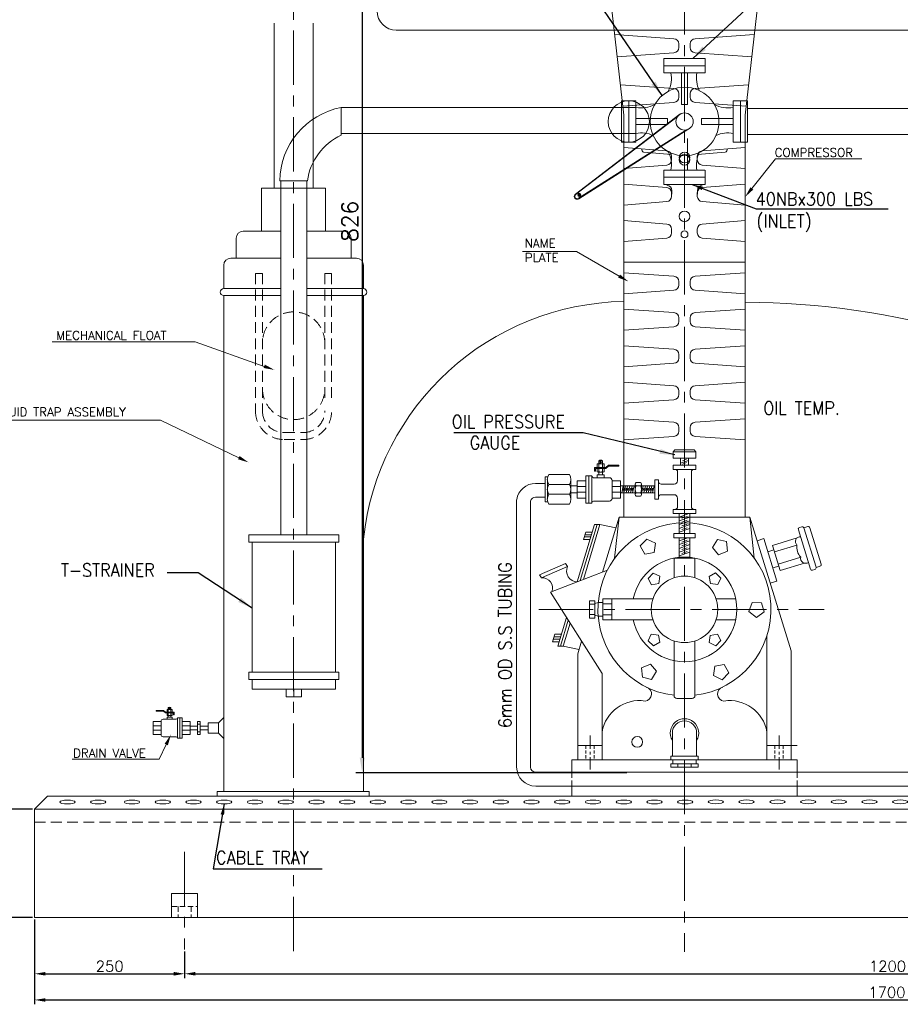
# Model space of a CAD drawing. Extents: x -365 to 4029, y -1522 to 1536.
# Tile 3 of 8: x 627 to 1644, y -198 to 938. Entities that reach past the tile are written whole.
import ezdxf

# ---------------------------------------------------------------- set-up
doc = ezdxf.new("R2010")
doc.units = 0
doc.header["$LTSCALE"] = 50
doc.header["$MEASUREMENT"] = 0
doc.header["$PDMODE"] = 35
doc.linetypes.add('CENTER', pattern=[2, 1.25, -0.25, 0.25, -0.25])
doc.linetypes.add('HIDDEN', pattern=[0.375, 0.25, -0.125])
doc.layers.get('0').update_dxf_attribs({"linetype": 'CONTINUOUS', "lineweight": 20})
doc.layers.get('DEFPOINTS').update_dxf_attribs({"linetype": 'CONTINUOUS', "lineweight": 20})
for name, color, linetype, lineweight in [('CEN', 8, 'CENTER', 18), ('DIM', 1, 'CONTINUOUS', 15), ('DWG', 2, 'CONTINUOUS', 20), ('TEXT', 3, 'CONTINUOUS', 18), ('THICK', 4, 'CONTINUOUS', 20)]:
    doc.layers.add(name, color=color, linetype=linetype, lineweight=lineweight)
doc.layers.add('HIDDEN', color=4, linetype='HIDDEN')
doc.styles.add('ROM', font='romans.shx')
doc.dimstyles.new('DIM', dxfattribs={"dimscale": 5, "dimtxt": 2.5, "dimasz": 2.5, "dimexe": 1, "dimexo": 0.5, "dimgap": 0.5, "dimtad": 1, "dimdec": 0, "dimzin": 0, "dimdsep": 46, "dimtxsty": 'ROM', "dimcen": 1, "dimadec": 0, "dimazin": 0, "dimtfac": 1, "dimtdec": 0, "dimtofl": 0, "dimtmove": 0, "dimatfit": 3, "dimfxl": 0, "dimtolj": 1, "dimtzin": 0, "dimarcsym": 0})

# ---------------------------------------------------------------- blocks, each defined once
blk = doc.blocks.new('*D2')
at = {"layer": 'DEFPOINTS', "color": 0}
for p in [(644.6, -98.1), (817.7, -135), (817.7, -163.2)]:
    blk.add_point(p, dxfattribs=at)
at = {"layer": 'DIM', "color": 0, "lineweight": -2}
for p, q in [((644.6, -100.6), (644.6, -168.2)), ((817.7, -137.5), (817.7, -168.2)), ((657.1, -163.2), (805.2, -163.2))]:
    blk.add_line(p, q, dxfattribs=at)
at = {"layer": 'DIM', "color": 0}
for points in [[(657.1, -161.1), (657.1, -165.3), (644.6, -163.2)], [(805.2, -161.1), (805.2, -165.3), (817.7, -163.2)]]:
    blk.add_solid(points, dxfattribs=at)
at = {"layer": 'DIM', "color": 0, "lineweight": 15, "insert": (731.2, -154.5), "char_height": 12.5, "attachment_point": 5, "style": 'ROM'}
blk.add_mtext('\\A1;250', dxfattribs=at)
blk = doc.blocks.new('*D3')
at = {"layer": 'DEFPOINTS', "color": 0}
for p in [(2337, -135), (817.7, -137.5), (2337, -163.2)]:
    blk.add_point(p, dxfattribs=at)
at = {"layer": 'DIM', "color": 0, "lineweight": -2}
for p, q in [((2337, -137.5), (2337, -168.2)), ((830.2, -163.2), (2324.5, -163.2))]:
    blk.add_line(p, q, dxfattribs=at)
at = {"layer": 'DIM', "color": 0}
for points in [[(830.2, -161.1), (830.2, -165.3), (817.7, -163.2)], [(2324.5, -161.1), (2324.5, -165.3), (2337, -163.2)]]:
    blk.add_solid(points, dxfattribs=at)
at = {"layer": 'DIM', "color": 0, "lineweight": 15, "insert": (1628.9, -154.5), "char_height": 12.5, "attachment_point": 5, "style": 'ROM'}
blk.add_mtext('\\A1;1200', dxfattribs=at)
blk = doc.blocks.new('*D5')
at = {"layer": 'DEFPOINTS', "color": 0}
for p in [(644.6, -98.1), (2611.8, -100.6), (2611.8, -193.4)]:
    blk.add_point(p, dxfattribs=at)
at = {"layer": 'DIM', "color": 0, "lineweight": -2}
for p, q in [((644.6, -100.6), (644.6, -198.4)), ((2611.8, -103.1), (2611.8, -198.4)), ((657.1, -193.4), (2599.3, -193.4))]:
    blk.add_line(p, q, dxfattribs=at)
at = {"layer": 'DIM', "color": 0}
for points in [[(657.1, -191.4), (657.1, -195.5), (644.6, -193.4)], [(2599.3, -191.4), (2599.3, -195.5), (2611.8, -193.4)]]:
    blk.add_solid(points, dxfattribs=at)
at = {"layer": 'DIM', "color": 0, "lineweight": 15, "insert": (1628.2, -184.7), "char_height": 12.5, "attachment_point": 5, "style": 'ROM'}
blk.add_mtext('\\A1;1700', dxfattribs=at)
blk = doc.blocks.new('*D6')
at = {"layer": 'DEFPOINTS', "color": 0}
for p in [(595.7, 26.9), (644.6, 26.9), (644.6, -98.1)]:
    blk.add_point(p, dxfattribs=at)
at = {"layer": 'DIM', "color": 0, "lineweight": -2}
for p, q in [((642.1, 26.9), (590.7, 26.9)), ((595.7, -85.6), (595.7, 14.4)), ((642.1, -98.1), (590.7, -98.1))]:
    blk.add_line(p, q, dxfattribs=at)
at = {"layer": 'DIM', "color": 0}
for points in [[(593.6, 14.4), (597.8, 14.4), (595.7, 26.9)], [(593.6, -85.6), (597.8, -85.6), (595.7, -98.1)]]:
    blk.add_solid(points, dxfattribs=at)
at = {"layer": 'DIM', "color": 0, "lineweight": 15, "insert": (586.9, -35.6), "char_height": 12.5, "attachment_point": 5, "rotation": 90, "style": 'ROM'}
blk.add_mtext('\\A1;125', dxfattribs=at)
blk = doc.blocks.new('*D9')
at = {"layer": 'DEFPOINTS', "color": 0}
for p in [(1431.2, 1341.9), (1022.7, 68.7), (1338.1, 68.7)]:
    blk.add_point(p, dxfattribs=at)
at = {"layer": 'DIM', "color": 0, "lineweight": -2}
for p, q in [((1421.2, 1341.9), (1015.2, 1341.9)), ((1022.7, 1324.4), (1022.7, 86.2)), ((1328.1, 68.7), (1015.2, 68.7))]:
    blk.add_line(p, q, dxfattribs=at)
at = {"layer": 'DIM', "color": 0}
for points in [[(1019.8, 1324.4), (1025.6, 1324.4), (1022.7, 1341.9)], [(1019.8, 86.2), (1025.6, 86.2), (1022.7, 68.7)]]:
    blk.add_solid(points, dxfattribs=at)
at = {"layer": 'DIM', "color": 0, "lineweight": 15, "insert": (1008.4, 705.3), "char_height": 18.5, "attachment_point": 5, "rotation": 90, "style": 'ROM'}
blk.add_mtext('\\A1;826', dxfattribs=at)

msp = doc.modelspace()

# ---------------------------------------------------------------- hatches: boundary and pattern name
at = {"layer": 'DIM', "lineweight": 15}
h = msp.add_hatch(color=256, dxfattribs=at)
edge = h.paths.add_edge_path()
edge.add_arc((1273.1, 735.9), 1.74, 0, 360)

# ---------------------------------------------------------------- linework, layer by layer
at = {"lineweight": 15}
msp.add_line((1464.6, 658.1), (1324.6, 658.1), dxfattribs=at)
for centre, radius, start, end in [((1394.6, 257.4), 99.9, 276.9006, 263.0994), ((1394.6, 114.8), 16.4, 328.6057, 211.3943)]:
    msp.add_arc(centre, radius, start, end, dxfattribs=at)
at = {"layer": 'CEN', "lineweight": 15}
for p, q in [((1394.6, 1383.5), (1394.6, -137.8)), ((943.5, 1225.5), (943.5, -143.1)), ((1226.6, 257.4), (1555.9, 257.4)), ((817.7, -22.3), (817.7, -135))]:
    msp.add_line(p, q, dxfattribs=at)
at = {"layer": 'CEN', "lineweight": 15, "ltscale": 0.25}
for p, q in [((1285.6, 111.9), (1285.6, 72.5)), ((1503.7, 111.9), (1503.7, 72.5))]:
    msp.add_line(p, q, dxfattribs=at)
at = {"layer": 'DIM', "lineweight": 15}
for p, q in [((1370.9, 876.6), (1370.9, 893.2)), ((1370.9, 893.2), (1418.5, 893.2)), ((1418.5, 893.2), (1418.5, 876.6)), ((1370.9, 884.9), (1418.5, 884.9)), ((1370.9, 876.6), (1418.5, 876.6)), ((1391.3, 876.6), (1391.3, 840.2)), ((1398.1, 840.2), (1398.1, 876.6)), ((1322, 796.7), (1322, 844.3)), ((1322, 844.3), (1338.6, 844.3)), ((1330.3, 796.7), (1330.3, 844.3)), ((1338.6, 796.7), (1338.6, 844.3)), ((1450.8, 796.7), (1450.8, 844.3)), ((1450.8, 844.3), (1467.4, 844.3)), ((1459.1, 796.7), (1459.1, 844.3)), ((1467.4, 796.7), (1467.4, 844.3)), ((1391.3, 840.2), (1398.1, 840.2)), ((1268.7, 736.6), (1389.3, 828.9)), ((1269, 736.2), (1386.3, 825.8)), ((1375.1, 824), (1338.6, 824)), ((1375.1, 817.1), (1375.1, 824)), ((1414.3, 824), (1450.8, 824)), ((1414.3, 817.1), (1414.3, 824)), ((1272.4, 731.9), (1396.8, 810.8)), ((1272.7, 731.4), (1399.7, 811.9)), ((1338.6, 817.1), (1375.1, 817.1)), ((1450.8, 817.1), (1414.3, 817.1)), ((1322, 796.7), (1338.6, 796.7)), ((1398.1, 800.9), (1398.1, 764.4)), ((1450.8, 796.7), (1467.4, 796.7)), ((1472.4, 743.3), (1499.5, 777.5)), ((1499.5, 777.5), (1599.2, 777.5)), ((1418.2, 764.4), (1370.6, 764.4)), ((1370.6, 764.4), (1370.9, 747.9)), ((1418.5, 747.9), (1418.5, 764.4)), ((1370.9, 756.1), (1418.5, 756.1)), ((1370.9, 747.9), (1418.5, 747.9)), ((1270.1, 670.3), (1207.7, 670.3)), ((1319.1, 642.1), (1270.1, 670.3)), ((829.7, 566.1), (665, 566.1)), ((909.6, 537.9), (829.7, 566.1)), ((789.7, 475.8), (591.8, 475.8)), ((880.2, 432.5), (789.7, 475.8)), ((1295.8, 429), (1299.8, 429)), ((1295.8, 425.4), (1295.8, 429)), ((1299.8, 425.4), (1299.8, 429)), ((1295.8, 412.6), (1295.8, 415.9)), ((1299.8, 412.6), (1299.8, 415.9)), ((798.9, 141.9), (798.9, 144.1)), ((801.9, 144.1), (798.9, 144.1)), ((801.9, 141.9), (801.9, 144.1)), ((798.9, 133), (798.9, 134.8)), ((801.9, 133), (801.9, 134.8)), ((796.5, 101.5), (788.5, 84.6)), ((788.5, 84.6), (688.1, 84.6))]:
    msp.add_line(p, q, dxfattribs=at)
for centre, radius in [((1394.7, 820.5), 39.6), ((1330.3, 820.5), 23.8), ((1394.7, 820.5), 9.93), ((1273.1, 735.9), 1.74)]:
    msp.add_circle(centre, radius, dxfattribs=at)
for centre, radius, start, end in [((1270.7, 734), 3.32, 127.3516, 307.3516), ((1270.7, 734), 2.72, 127.3516, 307.3516), ((1270.7, 734), 3.32, 7.1963, 69.4741), ((1297.8, 426.1), 3.51, 55.2475, 124.7525), ((800.4, 142), 2.63, 55.2475, 124.7525)]:
    msp.add_arc(centre, radius, start, end, dxfattribs=at)
for points in [[(1474, 742), (1470.7, 744.6), (1464.6, 733.5)], [(1320.2, 643.9), (1318.1, 640.3), (1330, 635.8)], [(910.3, 539.9), (908.9, 536), (921.4, 533.8)], [(881.1, 434.4), (879.4, 430.6), (891.5, 427.1)], [(794.7, 102.4), (798.4, 100.6), (801.9, 112.8)]]:
    msp.add_solid(points, dxfattribs=at)
at = {"layer": 'DWG', "lineweight": 15}
for p, q in [((1324.6, 827.7), (1294.4, 1094.6)), ((1464.6, 827.7), (1494.8, 1094.6)), ((921, 934.2), (921, 743.5)), ((966, 934.2), (966, 743.5)), ((1061.9, 925.9), (1834.4, 925.9)), ((1314.1, 920.8), (1382.4, 916.1)), ((1475.1, 920.8), (1406.9, 916.1)), ((1388, 910.1), (1388, 905.8)), ((1401.2, 910.1), (1401.2, 905.8)), ((1317, 895.3), (1382.4, 899.8)), ((1472.3, 895.3), (1406.9, 899.8)), ((1379, 876.6), (1409, 876.6)), ((1320.6, 863), (1382.4, 858.7)), ((1388, 852.7), (1388, 848.5)), ((1401.2, 852.7), (1401.2, 848.5)), ((1468.6, 863), (1406.9, 858.7)), ((1323.4, 838.4), (1382.4, 842.5)), ((1465.8, 838.4), (1406.9, 842.5)), ((1338.6, 836.8), (998.5, 836.8)), ((998.5, 836.8), (998.5, 804.7)), ((1795.2, 835.5), (1467.4, 835.5)), ((1324.6, 827.7), (1324.6, 363.9)), ((1464.6, 827.7), (1464.6, 363.9)), ((1338.6, 806.8), (998.5, 806.8)), ((1795.2, 805.5), (1467.4, 805.5)), ((1324.6, 790.5), (1374.2, 786.5)), ((1347.5, 785.2), (1379.5, 782.4)), ((1441.7, 785.2), (1409.7, 782.4)), ((1464.6, 790.5), (1415, 786.5)), ((1379.8, 780.5), (1379.8, 776.2)), ((1409.4, 780.5), (1409.4, 776.2)), ((1324.6, 766.3), (1374.2, 770.2)), ((1379, 764.4), (1409, 764.4)), ((1464.6, 766.3), (1415, 770.2)), ((927.5, 752), (959.5, 752)), ((928.7, 752), (928.7, 343.6)), ((958.7, 752), (958.7, 343.6)), ((906.6, 693.8), (906.6, 743.5)), ((906.6, 743.5), (980.3, 743.5)), ((980.3, 693.8), (980.3, 743.5)), ((1324.6, 748.3), (1374.2, 744.3)), ((1379.9, 740.9), (1379.9, 736.6)), ((1409.5, 740.9), (1409.5, 736.6)), ((1464.6, 748.3), (1415, 744.3)), ((1324.6, 724.1), (1374.2, 728.1)), ((1379.8, 738.3), (1379.8, 734.1)), ((1409.4, 738.3), (1409.4, 734.1)), ((1464.6, 724.1), (1415, 728.1)), ((1324.6, 706.1), (1374.2, 702.1)), ((1464.6, 706.1), (1415, 702.1)), ((928.7, 693.8), (885.2, 693.8)), ((1001.8, 693.8), (958.7, 693.8)), ((1379.8, 696.2), (1379.8, 691.9)), ((1409.4, 696.2), (1409.4, 691.9)), ((877.2, 662.8), (877.2, 685.8)), ((1009.8, 662.8), (1009.8, 685.8)), ((1324.6, 681.9), (1374.2, 685.9)), ((1464.6, 681.9), (1415, 685.9)), ((928.7, 662.8), (870.9, 662.8)), ((1016, 662.8), (958.7, 662.8)), ((862.9, 654.8), (862.9, 627.6)), ((1024, 654.8), (1024, 627.6)), ((1324.6, 646), (1382.4, 642)), ((1464.6, 646), (1406.9, 642)), ((928.7, 627.6), (862.9, 627.6)), ((1024, 627.6), (958.7, 627.6)), ((1324.6, 621.8), (1382.4, 625.8)), ((1388, 636), (1388, 631.8)), ((1401.2, 636), (1401.2, 631.8)), ((1464.6, 621.8), (1406.9, 625.8)), ((862.9, 619.6), (862.9, 47.3)), ((928.7, 619.6), (862.9, 619.6)), ((1024, 619.6), (958.7, 619.6)), ((1024, 619.6), (1024, 47.3)), ((1324.6, 603.8), (1382.4, 599.9)), ((1464.6, 603.8), (1406.9, 599.9)), ((1388, 593.9), (1388, 589.6)), ((1401.2, 593.9), (1401.2, 589.6)), ((1324.6, 579.6), (1382.4, 583.6)), ((1464.6, 579.6), (1406.9, 583.6)), ((1324.6, 561.7), (1382.4, 557.7)), ((1464.6, 561.7), (1406.9, 557.7)), ((1388, 551.7), (1388, 547.4)), ((1401.2, 551.7), (1401.2, 547.4)), ((1324.6, 537.5), (1382.4, 541.5)), ((1464.6, 537.5), (1406.9, 541.5)), ((1324.6, 519.5), (1382.4, 515.5)), ((1464.6, 519.5), (1406.9, 515.5)), ((1388, 509.5), (1388, 505.3)), ((1401.2, 509.5), (1401.2, 505.3)), ((1324.6, 495.3), (1382.4, 499.3)), ((1464.6, 495.3), (1406.9, 499.3)), ((1324.6, 477.3), (1382.4, 473.3)), ((1388, 467.4), (1388, 463.1)), ((1401.2, 467.4), (1401.2, 463.1)), ((1464.6, 477.3), (1406.9, 473.3)), ((1324.6, 453.1), (1382.4, 457.1)), ((1464.6, 453.1), (1406.9, 457.1)), ((1381.4, 439.3), (1383.5, 441.4)), ((1381.4, 439.3), (1407.8, 439.3)), ((1381.4, 431.8), (1381.4, 439.3)), ((1383.5, 441.4), (1405.7, 441.4)), ((1407.8, 439.3), (1405.7, 441.4)), ((1407.8, 431.8), (1407.8, 439.3)), ((1293.8, 425), (1293.8, 421.6)), ((1294.8, 425.4), (1300.8, 425.4)), ((1295.8, 421.6), (1295.8, 425)), ((1299.8, 421.6), (1299.8, 425)), ((1301.8, 425), (1301.8, 421.6)), ((1381.4, 431.8), (1407.8, 431.8)), ((1390, 423.8), (1390, 431.8)), ((1399.2, 423.8), (1399.2, 431.8)), ((1233.7, 381.5), (1233.7, 410.3)), ((1236.8, 410.3), (1233.7, 410.3)), ((1238.1, 413), (1261.7, 413)), ((1280.6, 411.7), (1280.6, 380.1)), ((1287.7, 411.7), (1280.6, 411.7)), ((1284.1, 411.7), (1284.1, 380.1)), ((1287.7, 411.7), (1287.7, 411.3)), ((1287.7, 380.4), (1287.7, 411.3)), ((1308, 409.3), (1289.7, 409.3)), ((1293.8, 419.7), (1293.8, 416.3)), ((1293.8, 409.3), (1293.8, 412.6)), ((1293.8, 412.6), (1301.8, 412.6)), ((1294.8, 415.9), (1300.8, 415.9)), ((1295.8, 416.3), (1295.8, 419.7)), ((1299.8, 416.3), (1299.8, 419.7)), ((1301.8, 419.7), (1301.8, 416.3)), ((1301.8, 409.3), (1301.8, 412.6)), ((1386.6, 416), (1386.6, 405.9)), ((1402.6, 416), (1402.6, 405.9)), ((1222.7, 402.8), (1233.7, 402.8)), ((1236.4, 384.5), (1236.4, 407.3)), ((1238.1, 401.6), (1261.7, 401.6)), ((1263.3, 384.5), (1263.3, 407.3)), ((1270.6, 399.9), (1263.3, 399.9)), ((1270.6, 385.9), (1270.6, 405.9)), ((1280.6, 405.9), (1270.6, 405.9)), ((1270.6, 399.2), (1280.6, 399.2)), ((1311, 406.3), (1311, 385.4)), ((1311, 405.9), (1320.7, 405.9)), ((1320.7, 399.2), (1311, 399.2)), ((1320.7, 385.9), (1320.7, 405.9)), ((1360.3, 399.9), (1320.7, 399.9)), ((1337.8, 401.9), (1337.8, 389.9)), ((1344, 403.9), (1338.7, 403.9)), ((1345, 401.9), (1345, 389.9)), ((1382.6, 401.9), (1367.6, 401.9)), ((1402.6, 405.9), (1402.6, 375.8)), ((1222.7, 386.8), (1233.7, 386.8)), ((1238.1, 390.2), (1261.7, 390.2)), ((1270.6, 391.9), (1263.3, 391.9)), ((1270.6, 392.6), (1280.6, 392.6)), ((1320.7, 392.6), (1311, 392.6)), ((1360.3, 391.9), (1320.7, 391.9)), ((1344, 387.9), (1338.7, 387.9)), ((1382.6, 389.8), (1367.6, 389.8)), ((1200.9, 384), (1200.9, 75.4)), ((1216.9, 382.4), (1216.9, 75.4)), ((1236.8, 381.5), (1233.7, 381.5)), ((1238.1, 378.8), (1261.7, 378.8)), ((1280.6, 385.9), (1270.6, 385.9)), ((1287.7, 380.1), (1280.6, 380.1)), ((1287.7, 380.1), (1287.7, 380.4)), ((1308, 382.4), (1289.7, 382.4)), ((1311, 385.9), (1320.7, 385.9)), ((1386.6, 385.8), (1386.6, 375.8)), ((1319.1, 363.9), (1300, 300.5)), ((1319.1, 363.9), (1314, 316.4)), ((1470.1, 363.9), (1319.1, 363.9)), ((1388.6, 368), (1388.6, 344.9)), ((1400.6, 368), (1400.6, 344.9)), ((1470.1, 363.9), (1517.6, 209.6)), ((1470.1, 363.9), (1475.2, 316.4)), ((1290.7, 355.4), (1270.7, 289.2)), ((1293.9, 355.4), (1274.3, 290.6)), ((1297, 355.4), (1277.9, 292)), ((1297, 355.4), (1290.7, 355.4)), ((1315.4, 351.5), (1297, 355.4)), ((1527.3, 351.9), (1530, 352.7)), ((1532.4, 351.5), (1536.9, 352.9)), ((1280.6, 346.7), (1277.9, 338)), ((1286.4, 341.1), (1278.9, 341.1)), ((1287.1, 343.6), (1279.6, 343.6)), ((1288.1, 346.7), (1280.6, 346.7)), ((1526, 349.4), (1540, 304)), ((1532.5, 351.4), (1546.5, 306)), ((1539.4, 351.6), (1552.3, 309.7)), ((895.8, 335.1), (991.7, 335.1)), ((895.8, 185), (895.8, 335.1)), ((991.7, 335.1), (991.7, 185)), ((1285.5, 338), (1277.9, 338)), ((1388.6, 340), (1388.6, 317.4)), ((1400.6, 340), (1400.6, 317.4)), ((1478.4, 336.7), (1486, 339.1)), ((1486, 339.1), (1501.2, 290)), ((1496.1, 331.3), (1524.6, 340.1)), ((1496.1, 331.3), (1505.1, 302.1)), ((1498.4, 323.7), (1524.4, 331.7)), ((1490.7, 323.9), (1497.7, 326)), ((1257.4, 310.3), (1227.4, 297.2)), ((1259.5, 306.9), (1229.5, 293.8)), ((1257.4, 310.3), (1259.5, 306.9)), ((1382.6, 293.8), (1382.6, 316.5)), ((1382.6, 316.5), (1406.6, 316.5)), ((1406.6, 293.8), (1406.6, 316.5)), ((1496.5, 305.2), (1503.5, 307.4)), ((1502.7, 309.7), (1528.7, 317.7)), ((1505.1, 302.1), (1533, 310.7)), ((1546.5, 305.9), (1551, 307.2)), ((1227.4, 297.2), (1229.5, 293.8)), ((1305.6, 302.7), (1239.9, 277.3)), ((1542.5, 302.7), (1545.2, 303.5)), ((1493.6, 287.7), (1501.2, 290)), ((1239.9, 277.3), (1299.5, 183.3)), ((1284.9, 267.3), (1284.9, 247.4)), ((1291.1, 267.3), (1284.9, 267.3)), ((1284.9, 263.4), (1291.1, 263.4)), ((1291.1, 267.3), (1291.1, 247.4)), ((1295, 265.2), (1291.1, 264)), ((1295, 265.2), (1300.4, 265.2)), ((1300.4, 269.4), (1358.2, 269.4)), ((1300.4, 269.4), (1300.4, 245.4)), ((1300.4, 263.8), (1310.6, 263.8)), ((1310.6, 269.4), (1310.6, 245.4)), ((1431, 269.4), (1453.8, 269.4)), ((1284.9, 251.3), (1291.1, 251.3)), ((1295, 249.6), (1291.1, 250.7)), ((1300.4, 251), (1310.6, 251)), ((1258.4, 248.2), (1248.4, 215)), ((1260.5, 244.8), (1251.5, 215)), ((1262.6, 241.5), (1254.7, 215)), ((1291.1, 247.4), (1284.9, 247.4)), ((1295, 249.6), (1300.4, 249.6)), ((1300.4, 245.4), (1358.2, 245.4)), ((1431, 245.4), (1453.8, 245.4)), ((1245, 228.8), (1242.4, 220.1)), ((1252.5, 228.8), (1245, 228.8)), ((1249.9, 220.1), (1242.4, 220.1)), ((1250.8, 223.2), (1243.3, 223.2)), ((1251.6, 225.7), (1244.1, 225.7)), ((1275.9, 220.6), (1271.6, 206.2)), ((1382.6, 220.9), (1382.6, 157.7)), ((1406.6, 220.9), (1406.6, 157.7)), ((1489.7, 226.7), (1489.7, 83.7)), ((1254.7, 215), (1248.4, 215)), ((1273.1, 211.1), (1254.7, 215)), ((1271.6, 206.2), (1271.6, 83.7)), ((1517.6, 209.6), (1517.6, 83.7)), ((1299.5, 183.3), (1299.5, 83.7)), ((895.8, 165.4), (895.8, 176.5)), ((991.7, 176.5), (991.7, 165.4)), ((991.7, 165.4), (895.8, 165.4)), ((943.7, 165.4), (943.7, 156.4)), ((1385.6, 154.7), (1403.6, 154.7)), ((797.4, 141.6), (797.4, 139)), ((797.4, 137.6), (797.4, 135.1)), ((802.7, 141.9), (798.2, 141.9)), ((798.9, 139), (798.9, 141.6)), ((798.9, 135.1), (798.9, 137.6)), ((801.9, 139), (801.9, 141.6)), ((801.9, 135.1), (801.9, 137.6)), ((803.4, 141.6), (803.4, 139)), ((803.4, 137.6), (803.4, 135.1)), ((781.3, 113), (781.3, 128)), ((790.5, 128), (781.3, 128)), ((790.5, 128.3), (790.5, 112.6)), ((792.8, 130.6), (808, 130.6)), ((797.4, 130.6), (797.4, 133)), ((803.4, 133), (797.4, 133)), ((802.7, 134.8), (798.2, 134.8)), ((803.4, 130.6), (803.4, 133)), ((809.5, 132.4), (809.5, 132.1)), ((809.5, 132.4), (814.9, 132.4)), ((809.5, 108.9), (809.5, 132.1)), ((812.2, 132.4), (812.2, 108.6)), ((814.9, 132.4), (814.9, 108.6)), ((814.9, 128), (824.1, 128)), ((824.1, 113), (824.1, 128)), ((832.5, 127.9), (832.5, 113)), ((835.8, 127.9), (832.5, 127.9)), ((835.8, 127.9), (835.8, 113)), ((844.9, 126.5), (844.9, 114.5)), ((856.9, 126.5), (844.9, 126.5)), ((856.9, 126.5), (862.9, 132.5)), ((856.9, 126.5), (856.9, 114.5)), ((781.3, 123), (790.5, 123)), ((781.3, 118), (790.5, 118)), ((824.1, 123), (814.9, 123)), ((824.1, 118), (814.9, 118)), ((832.5, 122.7), (824.1, 122.7)), ((832.5, 118.2), (824.1, 118.2)), ((835.8, 124.9), (832.5, 124.9)), ((835.8, 116), (832.5, 116)), ((844.9, 122.7), (835.8, 122.7)), ((844.9, 118.2), (835.8, 118.2)), ((856.9, 114.5), (844.9, 114.5)), ((856.9, 114.5), (862.9, 108.5)), ((1380.6, 88.1), (1380.6, 114.8)), ((1408.6, 88.1), (1408.6, 114.8)), ((790.5, 113), (781.3, 113)), ((792.8, 110.4), (808, 110.4)), ((809.5, 108.6), (809.5, 108.9)), ((809.5, 108.6), (814.9, 108.6)), ((814.9, 113), (824.1, 113)), ((835.8, 113), (832.5, 113)), ((1271.6, 100.3), (1299.5, 100.3)), ((1489.7, 100.3), (1524.6, 100.3)), ((1264.6, 83.7), (1524.6, 83.7)), ((1264.6, 83.7), (1264.6, 69.4)), ((1379, 88.1), (1410.2, 88.1)), ((1379, 88.1), (1379, 83.7)), ((1381.1, 83.7), (1381.1, 79.2)), ((1408.1, 83.7), (1408.1, 79.2)), ((1410.2, 88.1), (1410.2, 83.7)), ((1524.6, 83.7), (1524.6, 69.4)), ((1222.9, 69.4), (2460.9, 69.4)), ((1379, 79.2), (1410.2, 79.2)), ((1379, 79.2), (1379, 75.3)), ((1379, 75.3), (1410.2, 75.3)), ((1386.8, 79.2), (1386.8, 75.3)), ((1402.4, 79.2), (1402.4, 75.3)), ((1410.2, 79.2), (1410.2, 75.3)), ((855.2, 47.3), (1030.5, 47.3)), ((855.2, 47.3), (855.2, 41.9)), ((1030.5, 47.3), (1030.5, 41.9)), ((1222.9, 53.4), (2460.9, 53.4)), ((1264.6, 53.4), (1264.6, 41.9)), ((1524.6, 53.4), (1524.6, 41.9)), ((644.6, 26.9), (659.6, 41.9)), ((659.6, 41.9), (2569.7, 41.9)), ((644.6, 26.9), (644.6, -98.1)), ((644.6, 26.9), (2611.8, 26.9)), ((802.7, -70.6), (802.7, -98.1)), ((802.7, -70.6), (832.7, -70.6)), ((832.7, -70.6), (832.7, -98.1)), ((644.6, -98.1), (2611.8, -98.1))]:
    msp.add_line(p, q, dxfattribs=at)
for points in [[(1381.4, 423.8), (1407.8, 423.8), (1407.8, 419), (1381.4, 419)], [(1360.3, 384.6), (1360.3, 407.1), (1364.6, 407.1), (1364.6, 384.6)], [(1381.4, 372.8), (1407.8, 372.8), (1407.8, 368), (1381.4, 368)], [(892, 343.6), (995.5, 343.6), (995.5, 335.1), (892, 335.1)], [(1382.3, 344.9), (1406.9, 344.9), (1406.9, 340), (1382.3, 340)], [(1361.1, 333.9), (1351.2, 338.6), (1343.6, 330.7), (1348.8, 321), (1359.6, 323)], [(1444.1, 324.7), (1443.2, 335.6), (1432.6, 338.2), (1426.9, 328.8), (1434, 320.5)], [(1366, 295.7), (1358.4, 299.3), (1352.6, 293.2), (1356.6, 285.8), (1364.9, 287.3)], [(1432.9, 286), (1436.6, 293.6), (1430.5, 299.4), (1423.1, 295.4), (1424.6, 287.1)], [(1477.6, 248.2), (1486.6, 254.4), (1483.6, 264.9), (1472.6, 265.2), (1468.9, 254.9)], [(1356.3, 228.8), (1352.7, 221.2), (1358.7, 215.4), (1366.2, 219.4), (1364.6, 227.7)], [(1423.2, 219.1), (1430.8, 215.4), (1436.6, 221.5), (1432.6, 228.9), (1424.3, 227.4)], [(1345.1, 190.1), (1346, 179.2), (1356.6, 176.6), (1362.3, 185.9), (1355.3, 194.3)], [(1428.1, 180.9), (1438, 176.2), (1445.6, 184.1), (1440.4, 193.7), (1429.6, 191.7)], [(892, 185), (995.5, 185), (995.5, 176.5), (892, 176.5)], [(934.8, 165.4), (952.5, 165.4), (952.5, 156.4), (934.8, 156.4)]]:
    msp.add_lwpolyline(points, close=True, dxfattribs=at)
for centre, radius in [((1394.7, 778.9), 6.16), ((1394.6, 776.3), 6.16), ((1394.6, 711), 6.16), ((1394.6, 690.2), 4), ((1394.6, 257.4), 38.4), ((1340.1, 104.4), 6.18)]:
    msp.add_circle(centre, radius, dxfattribs=at)
for centre, radius, start, end in [((1061.9, 947.9), 22, 180, 270), ((1382, 910.1), 6, 360, 86.2934), ((1407.2, 910.1), 6, 93.7066, 180), ((1382, 905.8), 6, 273.7066, 0), ((1407.2, 905.8), 6, 180, 266.2934), ((1347.5, 870.4), 32.1, 332.1408, 11.2034), ((1440.5, 870.4), 32.1, 168.7966, 205.9642), ((1382, 852.7), 6, 360, 86.2934), ((1407.2, 852.7), 6, 93.7066, 180), ((1382, 848.5), 6, 273.7066, 0), ((1407.2, 848.5), 6, 180, 266.2934), ((1015.5, 750.4), 88.1, 101.1685, 178.9503), ((1344.8, 868.3), 32.1, 258.7966, 298.7859), ((1444.6, 868.3), 32.1, 241.2141, 281.2034), ((1344.8, 775.3), 32.1, 64.711, 101.2034), ((1444.6, 775.3), 32.1, 78.7966, 115.289), ((1026.3, 743.3), 67.4, 114.4003, 172.5818), ((1347.9, 787.8), 2.64, 157.8897, 260.5791), ((1373.8, 780.5), 6, 360, 86.2934), ((1347.5, 770.7), 32.1, 348.7966, 27.8592), ((1440.5, 770.7), 32.1, 154.0358, 191.2034), ((1415.4, 780.5), 6, 93.7066, 180), ((1441.3, 787.8), 2.64, 279.4209, 22.1103), ((1373.8, 776.2), 6, 273.7066, 0), ((1415.4, 776.2), 6, 180, 266.2934), ((1373.8, 738.3), 6, 360, 86.2934), ((1373.9, 740.9), 6, 360, 86.2934), ((1415.4, 738.3), 6, 93.7066, 180), ((1415.5, 740.9), 6, 93.7066, 180), ((1373.8, 734.1), 6, 273.7066, 0), ((1415.4, 734.1), 6, 180, 266.2934), ((885.2, 685.8), 8, 90, 180), ((1001.8, 685.8), 8, 0, 90), ((1373.8, 696.2), 6, 360, 86.2934), ((1415.4, 696.2), 6, 93.7066, 180), ((1373.8, 691.9), 6, 273.7066, 0), ((1415.4, 691.9), 6, 180, 266.2934), ((870.9, 654.8), 8, 90, 180), ((1016, 654.8), 8, 0, 90), ((1382, 636), 6, 360, 86.2934), ((1407.2, 636), 6, 93.7066, 180), ((862.9, 623.6), 4, 90, 270), ((1024, 623.6), 4, 270, 90), ((1382, 631.8), 6, 273.7066, 0), ((1407.2, 631.8), 6, 180, 266.2934), ((1329.5, 305.6), 307.2, 90.9095, 173.8934), ((1460.3, -311.6), 923.6, 57.9148, 89.7352), ((1382, 593.9), 6, 360, 86.2934), ((1407.2, 593.9), 6, 93.7066, 180), ((1382, 589.6), 6, 273.7066, 0), ((1407.2, 589.6), 6, 180, 266.2934), ((1382, 551.7), 6, 360, 86.2934), ((1407.2, 551.7), 6, 93.7066, 180), ((1382, 547.4), 6, 273.7066, 0), ((1407.2, 547.4), 6, 180, 266.2934), ((1382, 509.5), 6, 360, 86.2934), ((1407.2, 509.5), 6, 93.7066, 180), ((1382, 505.3), 6, 273.7066, 0), ((1407.2, 505.3), 6, 180, 266.2934), ((1382, 467.4), 6, 360, 86.2934), ((1407.2, 467.4), 6, 93.7066, 180), ((1382, 463.1), 6, 273.7066, 0), ((1407.2, 463.1), 6, 180, 266.2934), ((1294.8, 424), 1.4, 44.4206, 135.5794), ((1294.8, 422.5), 1.4, 224.4206, 315.5794), ((1297.8, 420.4), 4.96, 66.2528, 113.7898), ((1297.8, 426.1), 4.96, 246.2102, 293.7472), ((1300.8, 424), 1.4, 44.4206, 135.5794), ((1300.8, 422.5), 1.4, 224.4206, 315.5794), ((1246.9, 407.3), 10.6, 147.256, 212.744), ((1252.8, 407.3), 10.6, 327.256, 32.744), ((1289.7, 411.3), 2, 180, 270), ((1294.8, 418.7), 1.4, 44.4206, 135.5794), ((1294.8, 417.3), 1.4, 224.4206, 315.5794), ((1297.8, 415.2), 4.96, 66.2528, 113.7898), ((1297.8, 420.9), 4.96, 246.2102, 293.7472), ((1300.8, 418.7), 1.4, 44.4206, 135.5794), ((1300.8, 417.3), 1.4, 224.4206, 315.5794), ((1308, 406.3), 3, 0, 90), ((1383.6, 416), 3, 0, 90), ((1405.6, 416), 3, 90, 180), ((1222.7, 380.8), 22, 90, 171.5158), ((1246.9, 395.9), 10.6, 147.256, 212.744), ((1252.8, 395.9), 10.6, 327.256, 32.744), ((1340.3, 401.9), 2.54, 128.0364, 231.9636), ((1346.5, 395.9), 8.7, 152.6113, 207.3887), ((1342.5, 401.9), 2.54, 308.0364, 51.9636), ((1336.3, 395.9), 8.7, 332.6113, 27.3887), ((1367.6, 404.9), 3, 180, 270), ((1382.6, 405.9), 4, 270, 0), ((1222.7, 380.8), 6, 90, 163.7141), ((1246.9, 384.5), 10.6, 147.256, 212.744), ((1252.8, 384.5), 10.6, 327.256, 32.744), ((1340.3, 389.9), 2.54, 128.0364, 231.9636), ((1342.5, 389.9), 2.54, 308.0364, 51.9636), ((1367.6, 386.8), 3, 90, 180), ((1382.6, 385.8), 4, 0, 90), ((1289.7, 380.4), 2, 90, 180), ((1308, 385.4), 3, 270, 0), ((1383.6, 375.8), 3, 270, 0), ((1405.6, 375.8), 3, 180, 270), ((1530.6, 350.8), 2, 17.1412, 107.1412), ((1537.5, 351), 2, 17.1412, 107.1412), ((1528.1, 335.8), 5.52, 85.4892, 228.0606), ((1527.9, 350), 2, 107.1412, 197.1412), ((1540.7, 329.1), 16.5, 170.8842, 223.3981), ((1271.2, 301.9), 12.7, 156.9517, 267.7333), ((1394.6, 257.4), 60.4, 191.4662, 168.5338), ((1534.5, 316.5), 5.92, 167.7385, 302.8763), ((1550.4, 309.1), 2, 287.1412, 17.1412), ((1541.9, 304.6), 2, 197.1412, 287.1412), ((1544.6, 305.4), 2, 287.1412, 17.1412), ((1230.7, 282.2), 11.6, 337.8699, 95.7382), ((1348.4, 159.8), 8.27, 275.0611, 75.3155), ((1440.9, 159.8), 8.27, 104.6845, 264.9389), ((1342.4, 108.6), 43.5, 81.1198, 170.3143), ((1385.6, 157.7), 3, 180, 270), ((1403.6, 157.7), 3, 270, 360), ((1446.8, 108.6), 43.5, 9.6857, 98.8802), ((798.2, 140.8), 1.05, 44.4206, 135.5794), ((798.2, 139.8), 1.05, 224.4206, 315.5794), ((798.2, 136.9), 1.05, 44.4206, 135.5794), ((800.4, 138.2), 3.72, 66.2102, 113.7472), ((800.4, 142.4), 3.72, 246.2528, 293.7898), ((800.4, 134.2), 3.72, 66.2102, 113.7472), ((802.7, 140.8), 1.05, 44.4206, 135.5794), ((802.7, 139.8), 1.05, 224.4206, 315.5794), ((802.7, 136.9), 1.05, 44.4206, 135.5794), ((792.8, 128.3), 2.25, 90, 180), ((798.2, 135.8), 1.05, 224.4206, 315.5794), ((800.4, 138.5), 3.72, 246.2528, 293.7898), ((802.7, 135.8), 1.05, 224.4206, 315.5794), ((808, 132.1), 1.5, 270, 0), ((1394.6, 114.8), 14, 0, 180), ((792.8, 112.6), 2.25, 180, 270), ((808, 108.9), 1.5, 360, 90), ((1222.9, 75.4), 22, 180, 270), ((1222.9, 75.4), 6, 180, 270)]:
    msp.add_arc(centre, radius, start, end, dxfattribs=at)
at = {"layer": 'HIDDEN', "lineweight": 15}
for p, q in [((899.5, 645.2), (899.5, 486.4)), ((899.5, 645.2), (907.5, 645.2)), ((907.5, 645.2), (907.5, 486.4)), ((979.4, 645.2), (979.4, 497.4)), ((987.4, 645.2), (979.4, 645.2)), ((987.4, 645.2), (987.4, 497.4)), ((932.5, 461.4), (954.4, 461.4)), ((932.5, 453.4), (954.4, 453.4))]:
    msp.add_line(p, q, dxfattribs=at)
at = {"layer": 'HIDDEN', "lineweight": 15, "ltscale": 0.3}
for p, q in [((1280.7, 100.3), (1280.7, 83.7)), ((1290.4, 100.3), (1290.4, 83.7)), ((1498.8, 100.3), (1498.8, 83.7)), ((1508.5, 100.3), (1508.5, 83.7))]:
    msp.add_line(p, q, dxfattribs=at)
at = {"layer": 'HIDDEN', "color": 2, "lineweight": 15, "ltscale": 0.5}
for p, q in [((1264.6, 69.4), (1264.6, 53.4)), ((1524.6, 69.4), (1524.6, 53.4))]:
    msp.add_line(p, q, dxfattribs=at)
at = {"layer": 'HIDDEN', "color": 2, "lineweight": 15}
msp.add_line((644.6, 11.9), (2611.8, 11.9), dxfattribs=at)
at = {"layer": 'HIDDEN', "lineweight": 15, "ltscale": 0.5}
for p, q in [((802.7, -85.6), (832.7, -85.6)), ((810.2, -85.6), (810.2, -98.1)), ((825.2, -85.6), (825.2, -98.1))]:
    msp.add_line(p, q, dxfattribs=at)
at = {"layer": 'HIDDEN', "lineweight": 15}
for centre, radius, start, end in [((943.5, 564.8), 36, 0, 180), ((943.5, 512.4), 36, 180, 0), ((932.5, 486.4), 33, 180, 270), ((932.5, 486.4), 25, 180, 270), ((954.4, 486.4), 33, 270, 0), ((954.4, 486.4), 25, 270, 0)]:
    msp.add_arc(centre, radius, start, end, dxfattribs=at)
at = {"layer": 'THICK', "lineweight": 15}
for p, q in [((1290.9, 421.1), (1304, 421.1)), ((1290.9, 421.1), (1290.9, 417.1)), ((1295.8, 427.5), (1299.8, 428.7)), ((1295.8, 426.1), (1299.8, 427.3)), ((1297.3, 428.6), (1298.2, 428.9)), ((1297.3, 427.2), (1298.2, 427.5)), ((1297.3, 425.8), (1298.2, 426.1)), ((1304, 421.1), (1306.9, 423.7)), ((1304, 420.1), (1306.9, 422.7)), ((1306.9, 423.7), (1318.8, 423.7)), ((1306.9, 422.7), (1318.8, 422.7)), ((1318.8, 423.7), (1318.8, 422.7)), ((1390, 426.1), (1399.2, 429.3)), ((1392.3, 428.9), (1396.9, 430.6)), ((1392.3, 425.1), (1396.9, 426.8)), ((1291.9, 417.1), (1290.9, 417.1)), ((1291.9, 420.1), (1304, 420.1)), ((1291.9, 420.1), (1291.9, 417.1)), ((1322.1, 391.9), (1324, 399.9)), ((1324.6, 391.9), (1326.5, 399.9)), ((1327.1, 391.9), (1329, 399.9)), ((1329.7, 391.9), (1331.5, 399.9)), ((1332.2, 391.9), (1334.1, 399.9)), ((1334.7, 391.9), (1336.6, 399.9)), ((1345.1, 391.9), (1347, 399.9)), ((1347.7, 391.9), (1349.5, 399.9)), ((1350.2, 391.9), (1352.1, 399.9)), ((1352.7, 391.9), (1354.6, 399.9)), ((1355.3, 391.9), (1357.1, 399.9)), ((1357.8, 391.9), (1359.7, 399.9)), ((1324, 394.6), (1324.6, 397.2)), ((1326.5, 394.6), (1327.1, 397.2)), ((1329, 394.6), (1329.6, 397.2)), ((1331.6, 394.6), (1332.2, 397.2)), ((1334.1, 394.6), (1334.7, 397.2)), ((1347.1, 394.6), (1347.6, 397.2)), ((1349.6, 394.6), (1350.2, 397.2)), ((1352.1, 394.6), (1352.7, 397.2)), ((1354.6, 394.6), (1355.2, 397.2)), ((1357.2, 394.6), (1357.8, 397.2)), ((1388.6, 364), (1399.8, 368)), ((1388.6, 359.6), (1400.6, 363.9)), ((1391.7, 362.6), (1397.5, 364.7)), ((1388.6, 355.3), (1400.6, 359.5)), ((1388.6, 350.9), (1400.6, 355.2)), ((1391.7, 358.2), (1397.5, 360.3)), ((1391.7, 353.9), (1397.5, 355.9)), ((1388.6, 346.5), (1400.6, 350.8)), ((1391.7, 349.5), (1397.5, 351.6)), ((1388.6, 336.5), (1398.5, 340)), ((1388.6, 332.2), (1400.6, 336.4)), ((1388.6, 327.8), (1400.6, 332.1)), ((1391.7, 335.1), (1397.5, 337.2)), ((1391.7, 330.8), (1397.5, 332.9)), ((1388.6, 323.4), (1400.6, 327.7)), ((1388.6, 319.1), (1400.6, 323.4)), ((1391.7, 326.4), (1397.5, 328.5)), ((1391.7, 322), (1397.5, 324.1)), ((784.7, 140.6), (784.7, 139.9)), ((793.5, 140.6), (784.7, 140.6)), ((793.5, 139.9), (784.7, 139.9)), ((795.8, 138.7), (793.5, 140.6)), ((795.8, 138), (793.5, 139.9)), ((805.5, 138.7), (795.8, 138.7)), ((804.8, 138), (795.8, 138)), ((801.9, 142.8), (798.9, 143.7)), ((801.9, 142.2), (798.9, 143.1)), ((800.7, 143.5), (800.1, 143.7)), ((800.7, 142.8), (800.1, 143.1)), ((800.7, 142.2), (800.1, 142.4)), ((804.8, 138), (804.8, 135.7)), ((805.5, 138.7), (805.5, 135.7)), ((804.8, 135.7), (805.5, 135.7))]:
    msp.add_line(p, q, dxfattribs=at)
for centre in [(682.4, 35), (717.9, 35), (757, 35), (792.5, 35), (828, 35), (863.4, 35), (898.9, 35), (934.4, 35), (969.8, 35), (1005.3, 35), (1040.7, 35), (1076.2, 35), (1111.7, 35), (1147.1, 35), (1182.6, 35.1), (1218.1, 35.1), (1253.5, 35.1), (1289, 35.1), (1324.5, 35.1), (1359.9, 35.1), (1395.4, 35.1), (1430.9, 35.2), (1466.3, 35.2), (1501.8, 35.2), (1537.3, 35.2), (1572.7, 35.2), (1608.2, 35.2), (1643.6, 35.2)]:
    msp.add_ellipse(centre, major_axis=(-8.8, 0), ratio=0.251649, dxfattribs=at)

# ---------------------------------------------------------------- texts
at = {"layer": 'TEXT', "lineweight": 15, "style": 'ROM'}
for s, p in [('COMPRESSOR', (1498.7, 779.7)), ('NAME', (1210.3, 675)), ('PLATE', (1210.3, 658.4)), ('MECHANICAL FLOAT', (669.5, 568.7)), ('LIQUID TRAP ASSEMBLY', (594.2, 480.3)), ('DRAIN VALVE', (689, 86.4))]:
    msp.add_text(s, height=10, dxfattribs=at).set_placement(p)
at = {"layer": 'TEXT', "lineweight": 15, "style": 'ROM', "width": 0.9}
for s, p in [('40NBx300 LBS', (1476.9, 723.7)), ('(INLET)', (1477.6, 698)), ('OIL TEMP.', (1485.4, 482.2)), ('OIL PRESSURE', (1125.9, 466.5)), ('GAUGE', (1146.7, 442.2)), ('T-STRAINER', (675, 295.2)), ('CABLE TRAY', (854, -36.5))]:
    msp.add_text(s, height=15, dxfattribs=at).set_placement(p)
msp.add_text('6mm OD S.S TUBING', height=15, rotation=90, dxfattribs=at).set_placement((1195, 120.3))

# ---------------------------------------------------------------- dimensions: what is measured, and where the dimension line sits
at = {"layer": 'DIM', "lineweight": 15}
dim = msp.add_linear_dim(base=(1022.7, 68.7), p1=(1431.2, 1341.9), p2=(1338.1, 68.7), angle=90, text='826', dimstyle='DIM', override={"dimtxt": 3.7, "dimasz": 3.5, "dimexe": 1.5, "dimexo": 2, "dimgap": 1}, dxfattribs=at)
dim.commit()
dim.dimension.update_dxf_attribs({"geometry": '*D9', "text_midpoint": (1008.4, 705.3)})
dim = msp.add_linear_dim(base=(595.7, 26.9), p1=(644.6, -98.1), p2=(644.6, 26.9), angle=90, dimstyle='DIM', dxfattribs=at)
dim.commit()
dim.dimension.update_dxf_attribs({"geometry": '*D6', "text_midpoint": (586.9, -35.6)})
dim = msp.add_linear_dim(base=(817.7, -163.2), p1=(644.6, -98.1), p2=(817.7, -135), text='250', dimstyle='DIM', dxfattribs=at)
dim.commit()
dim.dimension.update_dxf_attribs({"geometry": '*D2', "text_midpoint": (731.2, -154.5)})
dim = msp.add_linear_dim(base=(2611.8, -193.4), p1=(644.6, -98.1), p2=(2611.8, -100.6), text='1700', dimstyle='DIM', dxfattribs=at)
dim.commit()
dim.dimension.update_dxf_attribs({"geometry": '*D5', "text_midpoint": (1628.2, -193.4), "dimtype": 160})
dim = msp.add_linear_dim(base=(2337, -163.2), p1=(817.7, -137.5), p2=(2337, -135), text='1200', dimstyle='DIM', override={"dimse1": 1, "dimtmove": 1}, dxfattribs=at)
dim.commit()
dim.dimension.update_dxf_attribs({"geometry": '*D3', "text_midpoint": (1628.9, -163.2), "dimtype": 160})

# ---------------------------------------------------------------- leaders
for points, override in [([(1368.7, 850.4), (1270.8, 994.4), (1067.4, 994.4)], {"dimtxt": 3, "dimasz": 3.5, "dimexe": 1.5, "dimexo": 2, "dimgap": 0.8}), ([(1404.4, 893.2), (1495.9, 978.3), (1644.4, 978.3)], {"dimtxt": 4.3, "dimasz": 3.5, "dimexe": 1.5, "dimexo": 2, "dimgap": 1.5}), ([(1403.6, 747.8), (1477.2, 719.6), (1629.5, 719.6)], {"dimgap": 0.5, "dimtad": 0}), ([(1383.5, 435.6), (1277.8, 461), (1128.4, 461)], {"dimtxt": 3, "dimasz": 3.5, "dimexe": 1.5, "dimexo": 2, "dimgap": 0.8}), ([(895.8, 258.8), (833.3, 299.4), (797.6, 299.4)], {"dimtxt": 3, "dimasz": 3.5, "dimexe": 1.5, "dimexo": 2, "dimgap": 0.8}), ([(863.4, 32.8), (850.7, -42.1), (976.3, -42.1)], {"dimgap": 0.5, "dimtad": 0})]:
    msp.add_leader(points, dimstyle='DIM', override=override, dxfattribs=at)

doc.saveas('drawing.dxf')
